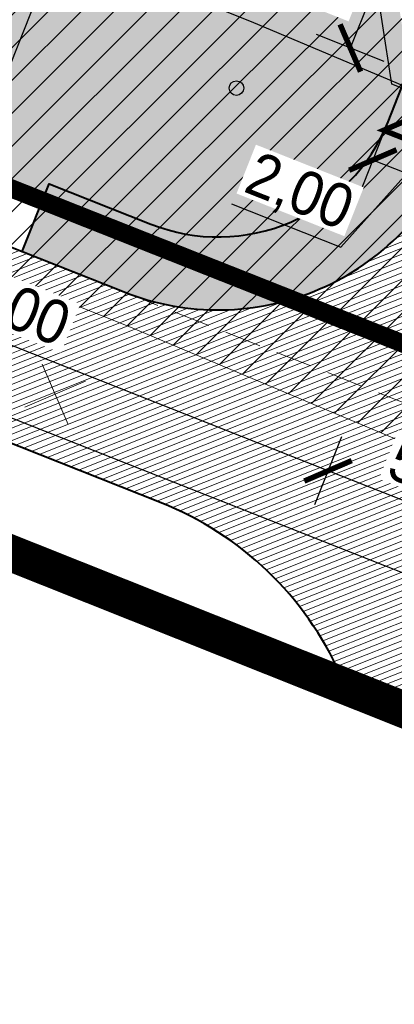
# Model space of a CAD drawing. Header units: millimetres. Extents: x -420 to 7389807, y 100 to 5530098.
# Tile 7 of 19: x 895 to 905, y 331 to 358. Entities that reach past the tile are written whole.
import ezdxf
from ezdxf import colors
from ezdxf.entities.mleader import LeaderData, LeaderLine
from ezdxf.math import Vec2, Vec3

# ---------------------------------------------------------------- set-up
doc = ezdxf.new("R2010")
doc.units = ezdxf.units.MM
doc.linetypes.add('DASHDOTX2', pattern=[2, 1, -0.5, 0, -0.5])
doc.linetypes.add('HIDDEN', pattern=[0.375, 0.25, -0.125])
doc.layers.add('_niewidoczna', color=121, linetype='Continuous', lineweight=30, plot=False)
doc.layers.add('_obwiednie', color=21, linetype='Continuous', lineweight=9, plot=False)
for name, color, linetype, lineweight in [('_wymiary', 7, 'Continuous', 9), ('A_OGODZENIE', 200, 'Continuous', 30), ('A_Z_drogi grube', 7, 'Continuous', 40), ('A_Z_drogi_cienkie', 7, 'Continuous', 20), ('A_Z_granice działek', 74, 'Continuous', 13), ('A_Z_hatch_kreskowanie', 252, 'Continuous', 9), ('A_Z_podkład mapa tiff', 7, 'Continuous', 15), ('A_Z_sieć_elektryczna', 10, 'Continuous', 30), ('A_Z_sieć_wodna', 160, 'Continuous', 30), ('A_Z_wjazdy_wejścia', 5, 'Continuous', 13), ('A_Z_zakres działek-opracowania', 161, 'DASHDOTX2', 13), ('A_Z_zieleń_trawa', 95, 'Continuous', 9)]:
    doc.layers.add(name, color=color, linetype=linetype, lineweight=lineweight)
doc.layers.add('A_Z_sieć_elektryczna_strefa', color=7, linetype='Continuous', lineweight=5, true_color=0xff8484)
doc.styles.add('1_100', font='arial.ttf', dxfattribs={"width": 0.8, "height": 25})
doc.styles.get("Standard").update_dxf_attribs({"font": 'arial.ttf', "width": 0.9})
doc.linetypes.add('OGRODZENIE1', pattern='A,0.25,-0.1,[133,ltypeshp.shx,S=0.1,R=0,X=-0.1,Y=0],-0.1,1', length=1.45)
doc.dimstyles.new('1_500', dxfattribs={"dimtxt": 1.2, "dimasz": 1, "dimexe": 1, "dimexo": 0.625, "dimgap": 0.2, "dimtad": 1, "dimzin": 0, "dimtxsty": 'Standard', "dimblk": 'ARCHTICK', "dimblk1": 'ARCHTICK', "dimblk2": 'ARCHTICK', "dimcen": 1, "dimclrd": 256, "dimclre": 256, "dimclrt": 256, "dimadec": 0, "dimazin": 0, "dimtfac": 1, "dimtmove": 1, "dimatfit": 3, "dimldrblk": 'ARCHTICK', "dimfxl": 1, "dimfxlon": 1, "dimtfill": 1, "dimarcsym": 1})
picture_1 = doc.add_image_def('image1.tiff', size_in_pixel=(3306, 2337))

# ---------------------------------------------------------------- blocks, each defined once
blk = doc.blocks.new('_ArchTick')
at = {"color": 0, "linetype": 'ByBlock', "const_width": 0.15}
blk.add_lwpolyline([(-0.5, -0.5), (0.5, 0.5)], dxfattribs=at)
blk = doc.blocks.new('*D22')
at = {"layer": '_wymiary', "lineweight": -2}
for p, q in [((886.6771996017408, 369.3162170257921), (884.8180666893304, 370.0535261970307)), ((885.7476331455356, 369.6848716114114), (881.5081056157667, 358.9948578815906)), ((882.4376720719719, 358.6262032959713), (880.5785391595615, 359.3635124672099))]:
    blk.add_line(p, q, dxfattribs=at)
at = {"layer": 'Defpoints', "color": 0}
for p in [(895.4772403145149, 365.8262294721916), (881.5081056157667, 358.9948578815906), (891.2762943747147, 355.1209147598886)]:
    blk.add_point(p, dxfattribs=at)
at = {"layer": '_wymiary', "lineweight": -2}
for p, rotation in [((885.7476331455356, 369.6848716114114), 68.36733399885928), ((881.5081056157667, 358.9948578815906), 248.3673339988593)]:
    blk.add_blockref('_ArchTick', p, dxfattribs=dict(at, rotation=rotation))
at = {"layer": '_wymiary', "insert": (882.7716029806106, 364.6794494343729), "char_height": 1.2, "attachment_point": 5, "rotation": 68.36733399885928, "bg_fill": 3, "box_fill_scale": 1.1, "bg_fill_color": 257, "bg_fill_transparency": 0}
blk.add_mtext('11,50', dxfattribs=at)
blk = doc.blocks.new('*D31')
at = {"layer": '_wymiary', "lineweight": -2}
for p, q in [((899.8068815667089, 370.4915603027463), (893.3801731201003, 354.2865379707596)), ((899.6783273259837, 370.5425433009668), (900.7364480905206, 370.1229058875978)), ((893.2516190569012, 354.3375208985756), (894.309739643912, 353.9178835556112))]:
    blk.add_line(p, q, dxfattribs=at)
at = {"layer": 'Defpoints', "color": 0}
for p in [(899.0973482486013, 370.7729523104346), (892.6706399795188, 354.5679299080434), (893.3801731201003, 354.2865379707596)]:
    blk.add_point(p, dxfattribs=at)
at = {"layer": '_wymiary', "lineweight": -2}
for p, rotation in [((899.8068815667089, 370.4915603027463), 68.36734450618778), ((893.3801731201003, 354.2865379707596), 248.3673445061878)]:
    blk.add_blockref('_ArchTick', p, dxfattribs=dict(at, rotation=rotation))
at = {"layer": '_wymiary', "insert": (895.803221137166, 362.8949532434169), "char_height": 1.2, "attachment_point": 5, "rotation": 68.36734450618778, "bg_fill": 3, "box_fill_scale": 1.1, "bg_fill_color": 257, "bg_fill_transparency": 0}
blk.add_mtext('17,43', dxfattribs=at)
blk = doc.blocks.new('*D47')
at = {"layer": '_wymiary', "lineweight": -2}
for p, q in [((904.8377813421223, 355.5232756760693), (904.1004725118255, 353.6641426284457)), ((906.6969154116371, 354.7859664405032), (905.9596065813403, 352.9268333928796)), ((906.3282609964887, 353.8563999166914), (904.4691269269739, 354.5937091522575)), ((903.5943843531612, 352.2056990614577), (905.3986939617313, 354.2250545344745)), ((900.601104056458, 353.3927964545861), (903.5943843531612, 352.2056990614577))]:
    blk.add_line(p, q, dxfattribs=at)
at = {"layer": 'Defpoints', "color": 0}
for p in [(905.4373856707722, 357.0351851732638), (907.2965190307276, 356.2978741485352), (904.4691269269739, 354.5937091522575)]:
    blk.add_point(p, dxfattribs=at)
at = {"layer": '_wymiary', "lineweight": -2}
for p, rotation in [((904.4691269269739, 354.5937091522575), 158.3673445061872), ((906.3282609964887, 353.8563999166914), 338.3673445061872)]:
    blk.add_blockref('_ArchTick', p, dxfattribs=dict(at, rotation=rotation))
at = {"layer": '_wymiary', "insert": (902.4373287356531, 353.655514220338), "char_height": 1.2, "attachment_point": 5, "rotation": 338.36734450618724, "bg_fill": 3, "box_fill_scale": 1.1, "bg_fill_color": 257, "bg_fill_transparency": 0}
blk.add_mtext('2,00', dxfattribs=at)
blk = doc.blocks.new('*D49')
at = {"layer": '_wymiary', "lineweight": -2}
for p, q in [((885.0186429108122, 354.3753109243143), (884.2813340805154, 352.5161778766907)), ((903.2413249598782, 346.0726537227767), (884.6499884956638, 353.4457444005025)), ((903.6099793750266, 347.0022202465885), (902.8726705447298, 345.1430871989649))]:
    blk.add_line(p, q, dxfattribs=at)
at = {"layer": 'Defpoints', "color": 0}
for p in [(907.2965190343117, 356.2978741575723), (885.5716245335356, 355.7696607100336), (884.6499884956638, 353.4457444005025)]:
    blk.add_point(p, dxfattribs=at)
at = {"layer": '_wymiary', "lineweight": -2}
for p, rotation in [((884.6499884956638, 353.4457444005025), 158.3673445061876), ((903.2413249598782, 346.0726537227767), 338.3673445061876)]:
    blk.add_blockref('_ArchTick', p, dxfattribs=dict(at, rotation=rotation))
at = {"layer": '_wymiary', "insert": (894.2852412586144, 350.6154655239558), "char_height": 1.2, "attachment_point": 5, "rotation": 338.36734450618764, "bg_fill": 3, "box_fill_scale": 1.1, "bg_fill_color": 257, "bg_fill_transparency": 0}
blk.add_mtext('20,00', dxfattribs=at)
blk = doc.blocks.new('*D53')
at = {"layer": '_wymiary', "lineweight": -2}
for p, q in [((903.6099793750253, 347.0022202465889), (902.8726705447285, 345.1430871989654)), ((907.8891575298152, 344.2293816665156), (903.2413249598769, 346.0726537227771)), ((908.2578119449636, 345.1589481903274), (907.5205031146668, 343.2998151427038))]:
    blk.add_line(p, q, dxfattribs=at)
at = {"layer": 'Defpoints', "color": 0}
for p in [(907.2965184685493, 356.297872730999), (911.9186450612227, 354.389782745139), (903.2413249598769, 346.0726537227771)]:
    blk.add_point(p, dxfattribs=at)
at = {"layer": '_wymiary', "lineweight": -2}
for p, rotation in [((903.2413249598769, 346.0726537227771), 158.3673445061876), ((907.8891575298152, 344.2293816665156), 338.3673445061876)]:
    blk.add_blockref('_ArchTick', p, dxfattribs=dict(at, rotation=rotation))
at = {"layer": '_wymiary', "insert": (906.340651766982, 345.8344410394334), "char_height": 1.2, "attachment_point": 5, "rotation": 338.3673445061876, "bg_fill": 3, "box_fill_scale": 1.1, "bg_fill_color": 257, "bg_fill_transparency": 0}
blk.add_mtext('5,00', dxfattribs=at)
blk = doc.blocks.new('*D60')
at = {"layer": '_wymiary', "lineweight": -2}
for p, q in [((904.5815825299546, 362.2155509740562), (906.440715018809, 361.4782407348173)), ((905.5111487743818, 361.8468958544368), (903.8522011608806, 357.6638488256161)), ((904.7817674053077, 357.2951937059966), (902.9226349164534, 358.0325039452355))]:
    blk.add_line(p, q, dxfattribs=at)
at = {"layer": 'Defpoints', "color": 0}
for p in [(903.5285024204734, 362.6331902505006), (903.8522011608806, 357.6638488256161), (905.4373849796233, 357.0351834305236)]:
    blk.add_point(p, dxfattribs=at)
at = {"layer": '_wymiary', "lineweight": -2}
for p, rotation in [((905.5111487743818, 361.8468958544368), 68.36730108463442), ((903.8522011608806, 357.6638488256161), 248.3673010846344)]:
    blk.add_blockref('_ArchTick', p, dxfattribs=dict(at, rotation=rotation))
at = {"layer": '_wymiary', "insert": (903.8254087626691, 360.0949575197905), "char_height": 1.2, "attachment_point": 5, "rotation": 68.36730108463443, "bg_fill": 3, "box_fill_scale": 1.1, "bg_fill_color": 257, "bg_fill_transparency": 0}
blk.add_mtext('4,50', dxfattribs=at)
blk = doc.blocks.new('_Dot')
at = {"color": 0, "linetype": 'ByBlock', "lineweight": -2}
blk.add_line((-0.5, 0), (-1, 0), dxfattribs=at)
at = {"color": 0, "linetype": 'ByBlock', "const_width": 0.5}
blk.add_lwpolyline([(-0.25, 0, 1), (0.25, 0, 1)], format="xyb", close=True, dxfattribs=at)
blk = doc.blocks.new('*D66')
at = {"layer": '_wymiary', "lineweight": -2}
for p, q in [((884.0815909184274, 352.0125231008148), (883.5986363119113, 350.7947472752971)), ((1147.241674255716, 247.3129979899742), (883.9672907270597, 351.7243137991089)), ((1147.355974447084, 247.6012072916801), (1146.873019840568, 246.3834314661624))]:
    blk.add_line(p, q, dxfattribs=at)
at = {"layer": 'Defpoints', "color": 0}
for p in [(884.3119999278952, 352.5935021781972), (883.9672907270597, 351.7243137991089), (1147.586383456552, 248.1821863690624)]:
    blk.add_point(p, dxfattribs=at)
at = {"layer": '_wymiary', "lineweight": -2}
for p, rotation in [((883.9672907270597, 351.7243137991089), 158.3673445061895), ((1147.241674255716, 247.3129979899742), 338.3673445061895)]:
    blk.add_blockref('_ArchTick', p, dxfattribs=dict(at, rotation=rotation))
at = {"layer": '_wymiary', "insert": (1007.845915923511, 303.58654743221), "char_height": 1.2, "attachment_point": 5, "rotation": 338.36734450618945, "bg_fill": 3, "box_fill_scale": 1.1, "bg_fill_color": 257, "bg_fill_transparency": 0}
blk.add_mtext('283,00', dxfattribs=at)
blk = doc.blocks.new('wyburzenia')
at = {"color": 1, "ltscale": 2}
for points in [[(-1.272792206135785, 1.272792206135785), (1.272792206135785, -1.272792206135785)], [(1.272792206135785, 1.272792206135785), (-1.272792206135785, -1.272792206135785)]]:
    blk.add_lwpolyline(points, dxfattribs=at)

msp = doc.modelspace()

# ---------------------------------------------------------------- hatches: boundary and pattern name
at = {"layer": 'A_Z_sieć_elektryczna_strefa', "transparency": 33554508}
h = msp.add_hatch(dxfattribs=at)
h.set_pattern_fill('ANSI31', color=256, scale=0.2)
h.set_pattern_definition([(45, (750.8043739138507, 243.5266941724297), (-0.4490128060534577, 0.4490128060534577), [])])
h.paths.add_polyline_path([(1158.878430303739, 261.583857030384), (1158.598954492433, 243.5266941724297), (1154.295684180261, 243.9434890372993), (1115.730771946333, 257.4598740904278), (1093.540781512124, 267.381427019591), (897.7257209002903, 350.0575696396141), (813.4830990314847, 383.7020613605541), (750.8043739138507, 411.84949910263), (751.0908401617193, 431.4525673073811), (820.5111998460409, 400.2776311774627), (904.5650948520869, 366.7085124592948), (1100.715851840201, 283.8906336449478), (1122.392734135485, 274.198500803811), (1158.196294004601, 261.6499255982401)])

# ---------------------------------------------------------------- linework, layer by layer
at = {"layer": '_niewidoczna'}
msp.add_lwpolyline([(1159.466592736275, 252.4847745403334), (1156.245989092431, 252.7967073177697), (1119.061753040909, 265.8291874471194), (1097.128316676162, 275.6360303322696), (901.145407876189, 358.3830410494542), (816.9971494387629, 391.9898462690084), (754.4913382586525, 420.05963271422)], dxfattribs=at)
at = {"layer": 'A_Z_drogi_cienkie', "linetype": 'HIDDEN', "ltscale": 4}
msp.add_lwpolyline([(915.317744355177, 343.9726968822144), (897.655985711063, 350.9771441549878)], dxfattribs=at)
at = {"layer": 'A_Z_granice działek', "linetype": 'ByBlock', "ltscale": 6, "const_width": 0.5}
for points in [[(885.7199583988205, 357.3244890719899), (710.8468517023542, 428.3282528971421), (712.615791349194, 415.0268063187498), (882.7527500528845, 348.7964074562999), (1046.789719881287, 283.3466272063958), (1092.330995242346, 265.1807855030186), (1130.171616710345, 242.5967933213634), (1137.656745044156, 242.1655513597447), (1203.115683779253, 237.7729538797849), (1212.94205702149, 237.5006019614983), (1208.611097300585, 247.8592449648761), (1181.250991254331, 250.2340581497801), (1156.328860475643, 252.5201389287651), (1146.572047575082, 255.5548869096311), (1124.499450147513, 262.7839326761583), (1118.838845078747, 264.711299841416), (1098.574982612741, 272.4185654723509), (1027.485761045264, 300.741634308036), (955.3402745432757, 329.7139304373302)], [(901.6766501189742, 402.4729458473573), (973.7587628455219, 375.5571748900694), (955.3495543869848, 329.7102042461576), (885.7199583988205, 357.3244890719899)]]:
    msp.add_lwpolyline(points, close=True, dxfattribs=at)
at = {"layer": 'A_Z_sieć_elektryczna'}
msp.add_circle((900.7352558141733, 356.5659100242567), 0.2, dxfattribs=at)
at = {"layer": 'A_Z_sieć_elektryczna_strefa'}
msp.add_lwpolyline([(1078.524831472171, 273.7213930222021), (897.7257209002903, 350.0575696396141), (813.4830990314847, 383.7020613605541), (750.8043739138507, 411.84949910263)], dxfattribs=at)
at = {"layer": 'A_Z_wjazdy_wejścia', "const_width": 0.15}
msp.add_lwpolyline([(904.7653903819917, 355.4090106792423), (906.0636114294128, 355.9699225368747), (906.6245232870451, 354.6717014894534)], close=True, dxfattribs=at)
at = {"layer": 'A_Z_zakres działek-opracowania', "ltscale": 2, "const_width": 0.5}
msp.add_lwpolyline([(885.2481276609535, 357.4899498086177), (901.3748070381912, 403.1193759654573), (974.4136781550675, 375.8463473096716), (955.9998488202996, 329.9878686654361), (1027.671455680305, 301.2058734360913), (1098.756399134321, 272.8845090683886), (1119.008351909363, 265.1817732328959), (1124.657845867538, 263.2581892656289), (1149.055396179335, 255.2676929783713), (1146.117370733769, 241.0966797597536), (1137.625626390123, 241.666515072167), (1130.02056247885, 242.1046669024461), (1092.108856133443, 264.7310838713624), (1046.604448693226, 282.8822194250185), (882.1234134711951, 348.5091791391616)], close=True, dxfattribs=at)

# ---------------------------------------------------------------- pictures from other files: only their frames are drawn
at = {"layer": 'A_Z_podkład mapa tiff'}
image = msp.add_image(picture_1, insert=(743.5877335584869, 215.9958086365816), size_in_units=(419.80593849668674, 296.7593703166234), rotation=-0.44367172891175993, dxfattribs=dict(at, fade=20))
image.dxf.flags = 7

# ---------------------------------------------------------------- next in the draw order: dimensions: what is measured, and where the dimension line sits
at = {"layer": '_wymiary'}
dim = msp.add_linear_dim(base=(881.5081056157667, 358.9948578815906), p1=(895.4772403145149, 365.8262294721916), p2=(891.2762943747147, 355.1209147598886), angle=248.36733399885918, dimstyle='1_500', dxfattribs=at)
dim.commit()
dim.dimension.update_dxf_attribs({"geometry": '*D22', "text_midpoint": (882.7716029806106, 364.6794494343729)})

# ---------------------------------------------------------------- next in the draw order: hatches: boundary and pattern name
at = {"layer": 'A_Z_hatch_kreskowanie'}
h = msp.add_hatch(dxfattribs=at)
h.set_pattern_fill('APPIANRN', color=256, scale=0.0025, angle=358)
h.set_pattern_definition([(336.3671910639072, (1885.149869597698, 339.4787091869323), (0.1590967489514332, 0.36359041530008), []), (426.3671910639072, (1885.149869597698, 339.4787091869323), (-0.1172319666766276, 0.4845039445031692), [0.396875, -0.396875])])
edge = h.paths.add_edge_path()
edge.add_line((943.5496138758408, 341.920353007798), (942.8524392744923, 342.1968445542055))
edge.add_line((942.8524392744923, 342.1968445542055), (942.2994448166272, 340.8024654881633))
edge.add_ellipse((936.4896557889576, 343.1065599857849), major_axis=(-6.250000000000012, 0), ratio=1, start_angle=428.3673010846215, end_angle=518.3673010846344, ccw=False)
edge.add_line((934.1855612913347, 337.2967709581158), (915.5942356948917, 344.6698715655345))
edge.add_ellipse((917.8983301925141, 350.4796605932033), major_axis=(-6.249999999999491, 0), ratio=1, start_angle=338.36730108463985, end_angle=428.3673010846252, ccw=False)
edge.add_line((912.0885411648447, 352.7837550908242), (912.641525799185, 354.1781093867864))
edge.add_line((912.641525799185, 354.1781093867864), (911.9443511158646, 354.454600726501))
edge.add_line((911.9443511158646, 354.454600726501), (911.3913664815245, 353.0602464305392))
edge.add_ellipse((917.8983301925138, 350.4796605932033), major_axis=(6.99999999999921, 0), ratio=1, start_angle=158.3673010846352, end_angle=248.3673010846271)
edge.add_line((915.317744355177, 343.9726968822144), (933.9090699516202, 336.5995962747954))
edge.add_ellipse((936.4896557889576, 343.1065599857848), major_axis=(6.999999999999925, 0), ratio=1, start_angle=248.3673010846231, end_angle=338.3673010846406)
edge.add_line((942.9966194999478, 340.5259741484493), (943.5496138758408, 341.920353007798))
edge = h.paths.add_edge_path()
edge.add_line((894.8672869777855, 352.0831095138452), (895.6045972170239, 353.9422420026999))
edge.add_line((895.6045972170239, 353.9422420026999), (898.3932959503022, 352.8362766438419))
edge.add_ellipse((900.2365715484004, 357.4841078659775), major_axis=(5.000000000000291, 0), ratio=1, start_angle=248.3673010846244, end_angle=338.3673010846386)
edge.add_line((904.8844027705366, 355.6408322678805), (905.4373849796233, 357.0351834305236))
edge.add_line((905.4373849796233, 357.0351834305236), (907.296518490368, 356.2978727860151))
edge.add_line((907.296518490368, 356.2978727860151), (906.7435352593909, 354.9035220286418))
edge.add_ellipse((900.2365715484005, 357.4841078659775), major_axis=(-7.000000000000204, 0), ratio=1, start_angle=428.36730108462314, end_angle=518.36730108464, ccw=False)
edge.add_line((897.655985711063, 350.9771441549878), (894.8672869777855, 352.0831095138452))
edge = h.paths.add_edge_path()
edge.add_line((948.1982476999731, 340.0767636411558), (950.056579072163, 339.3397709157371))
edge.add_line((950.056579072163, 339.3397709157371), (949.503583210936, 337.945388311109))
edge.add_ellipse((954.1514144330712, 336.1021127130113), major_axis=(4.999999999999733, 0), ratio=1, start_angle=158.3673010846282, end_angle=248.3673010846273)
edge.add_line((952.3081388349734, 331.4542814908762), (954.1672713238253, 330.7169712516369))
edge.add_line((954.1672713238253, 330.7169712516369), (953.4299610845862, 328.8578387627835))
edge.add_line((953.4299610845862, 328.8578387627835), (951.570828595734, 329.5951490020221))
edge.add_ellipse((954.1514144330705, 336.1021127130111), major_axis=(-6.999999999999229, 0), ratio=1, start_angle=338.36730108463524, end_angle=428.3673010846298, ccw=False)
edge.add_line((947.6444507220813, 338.6826985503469), (948.1982476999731, 340.0767636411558))
h = msp.add_hatch(dxfattribs=at)
h.set_pattern_fill('ANSI31', color=256, scale=0.05, angle=358.3353577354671)
h.set_pattern_definition([(381.7025487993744, (1844.276985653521, 266.6329658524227), (-0.05870385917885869, 0.1474971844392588), [])])
edge = h.paths.add_edge_path()
edge.add_line((1147.838433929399, 255.160991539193), (1148.960890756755, 254.8118638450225))
edge.add_line((1148.960890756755, 254.8118638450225), (1147.149482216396, 246.0748753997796))
edge.add_line((1147.149482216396, 246.0748753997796), (1132.086258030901, 250.988899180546))
edge.add_ellipse((1134.257241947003, 257.6437341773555), major_axis=(-6.999999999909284, 0), ratio=1, start_angle=427.91121950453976, end_angle=431.93229854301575, ccw=False)
edge.add_line((1131.624942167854, 251.1575181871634), (951.9918812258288, 324.0493116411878))
edge.add_line((951.9918812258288, 324.0493116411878), (916.0233356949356, 338.3140147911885))
edge.add_ellipse((913.442749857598, 331.8070510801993), major_axis=(6.999999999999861, 0), ratio=1, start_angle=68.36730108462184, end_angle=98.89709974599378)
edge.add_line((912.3601272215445, 338.7228249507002), (909.2287741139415, 338.2326305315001))
edge.add_line((909.2287741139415, 338.2326305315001), (903.5788964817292, 340.4868982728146))
edge.add_ellipse((895.3559909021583, 336.8285073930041), major_axis=(9.000000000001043, 0), ratio=1, start_angle=23.98439873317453, end_angle=68.36730108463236)
edge.add_line((898.6738869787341, 345.1946035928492), (883.7283489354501, 351.121829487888))
edge.add_line((883.7283489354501, 351.121829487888), (885.5716245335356, 355.7696607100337))
edge.add_line((885.5716245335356, 355.7696607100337), (897.655985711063, 350.9771441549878))
edge.add_ellipse((900.2365715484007, 357.4841078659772), major_axis=(7.000000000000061, 0), ratio=1, start_angle=248.3673010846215, end_angle=338.3673010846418)
edge.add_line((906.7435352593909, 354.9035220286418), (907.2965190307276, 356.2978741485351))
edge.add_line((907.2965190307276, 356.2978741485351), (911.9443511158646, 354.454600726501))
edge.add_line((911.9443511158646, 354.454600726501), (911.3913664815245, 353.0602464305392))
edge.add_ellipse((917.8983301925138, 350.4796605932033), major_axis=(6.99999999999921, 0), ratio=1, start_angle=158.3673010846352, end_angle=248.3673010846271)
edge.add_line((915.317744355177, 343.9726968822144), (933.9090699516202, 336.5995962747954))
edge.add_ellipse((936.4896557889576, 343.1065599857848), major_axis=(6.999999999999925, 0), ratio=1, start_angle=248.3673010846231, end_angle=338.3673010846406)
edge.add_line((942.9966194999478, 340.5259741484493), (943.5496130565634, 341.9203539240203))
edge.add_line((943.5496130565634, 341.9203539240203), (948.1974471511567, 340.077082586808))
edge.add_line((948.1974471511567, 340.077082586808), (947.6444507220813, 338.6826985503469))
edge.add_ellipse((954.151414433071, 336.1021127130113), major_axis=(6.999999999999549, 0), ratio=1, start_angle=158.3673010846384, end_angle=248.367301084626)
edge.add_line((951.5708285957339, 329.5951490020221), (953.8684309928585, 328.6838785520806))
edge.add_line((953.8684309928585, 328.6838785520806), (1133.342514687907, 255.8565344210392))
edge.add_ellipse((1135.974814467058, 262.3427504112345), major_axis=(6.999999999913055, 0), ratio=1, start_angle=247.9112195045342, end_angle=251.9322985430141)
edge.add_line((1133.803830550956, 255.6879154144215), (1141.317853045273, 253.2366417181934))
edge.add_ellipse((1143.178696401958, 258.9407860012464), major_axis=(6.000000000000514, 0), ratio=1, start_angle=251.9322985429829, end_angle=320.9524047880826)
at = {"layer": 'A_Z_zieleń_trawa'}
h = msp.add_hatch(dxfattribs=at)
h.set_pattern_fill('AR-CONC', color=256, scale=0.015, angle=358)
h.set_pattern_definition([(386.3673339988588, (1852.013183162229, 375.055093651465), (2.407741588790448, -1.314524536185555), [0.28575, -3.14325]), (691.3673339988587, (1852.013183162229, 375.055093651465), (0.664522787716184, 2.837427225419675), [0.2286, -2.51460876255]), (436.8187786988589, (1852.213827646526, 374.9455502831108), (3.072264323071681, 1.522902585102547), [0.242850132, -2.671353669]), (382.5515339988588, (1852.318647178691, 375.75318801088), (3.472368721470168, -2.207763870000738), [0.428625, -4.714874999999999]), (433.0028916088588, (1852.608011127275, 375.5692081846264), (4.750202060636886, 1.972605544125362), [0.3642753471, -4.0070341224]), (687.5514851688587, (1852.318647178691, 375.75318801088), (4.750202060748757, 1.972605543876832), [0.34289950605, -3.7718959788]), (357.3673339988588, (1852.591328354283, 375.4259324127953), (1.468559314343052, -2.316998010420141), [0.28575, -3.14325]), (662.3673339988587, (1852.591328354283, 375.4259324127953), (1.956819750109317, 2.159493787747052), [0.2286, -2.5146]), (407.8187789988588, (1852.713708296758, 375.2328492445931), (3.42537906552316, -0.1575042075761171), [0.242850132, -2.671349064]), (373.8673339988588, (1852.013183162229, 375.055093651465), (0.5508791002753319, 1.143384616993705), [0, -2.48412, 0, -2.5527, 0, -2.524125]), (343.8673339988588, (1852.013183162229, 375.055093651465), (1.520629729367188, 0.9748915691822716), [0, -1.45542, 0, -2.42697, 0, -0.962025]), (303.8673339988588, (1851.234807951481, 375.3956860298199), (1.828840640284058, -0.8940403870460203), [0, -0.9525, 0, -2.9718, 0, -3.94335]), (293.8673339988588, (1850.885760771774, 375.5484180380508), (2.1884847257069, -0.5413000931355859), [0, -1.23825, 0, -1.97358, 0, -2.80035])])
h.paths.add_polyline_path([(968.444652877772, 370.7750189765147), (955.1691945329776, 337.312170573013), (905.4698295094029, 357.0223146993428), (904.6435158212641, 362.1909885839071), (895.4772403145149, 365.8262294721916), (907.0932663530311, 395.1062217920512)])
edge = h.paths.add_edge_path()
edge.add_line((943.3061274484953, 340.6282598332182), (943.7820067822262, 341.8281926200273))
edge.add_line((943.7820067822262, 341.8281926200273), (950.9861436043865, 338.9711160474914))
edge.add_line((950.9861436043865, 338.9711160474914), (950.1705878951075, 336.9146825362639))
edge.add_arc((954.8184201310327, 335.0714096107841), 4.999999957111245, 158.3673338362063, 231.6146535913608)
edge.add_line((951.7136835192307, 331.1521481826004), (937.7557403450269, 336.6877397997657))
edge.add_arc((937.4963384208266, 342.932354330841), 6.249999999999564, 272.3787049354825, 338.3673010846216)
edge = h.paths.add_edge_path()
edge.add_line((973.7587628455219, 375.5571748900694), (955.3495543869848, 329.7102042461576))
edge.add_line((955.3495543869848, 329.7102042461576), (914.9094980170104, 345.748258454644))
edge.add_arc((918.1733614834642, 351.0783770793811), 6.25003754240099, 158.3674266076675, 238.5190518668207, ccw=False)
edge.add_line((912.3635325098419, 353.3824726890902), (912.6739679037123, 354.1652375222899))
edge.add_line((912.6739679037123, 354.1652375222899), (905.4698295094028, 357.0223146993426))
edge.add_line((905.4698295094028, 357.0223146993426), (904.814634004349, 355.3702350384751))
edge.add_arc((900.1668027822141, 357.2135106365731), 4.999999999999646, 251.1851352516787, 338.3673010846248, ccw=False)
edge.add_line((898.5542463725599, 352.4806825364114), (895.9893033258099, 353.3546030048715))
edge.add_line((895.9893033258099, 353.3546030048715), (895.9540692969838, 353.2657601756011))
edge.add_line((895.9540692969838, 353.2657601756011), (885.7199583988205, 357.3244890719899))
edge.add_line((885.7199583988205, 357.3244890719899), (901.6766501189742, 402.4729458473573))
edge.add_line((901.6766501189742, 402.4729458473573), (973.7587628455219, 375.5571748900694))

# ---------------------------------------------------------------- next in the draw order: linework, layer by layer
at = {"layer": '_obwiednie'}
msp.add_lwpolyline([(894.8672869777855, 352.0831095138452), (895.6045972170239, 353.9422420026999), (898.3932959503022, 352.8362766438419, 0.4142135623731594), (904.8844027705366, 355.6408322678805), (905.4373849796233, 357.0351834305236), (907.296518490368, 356.2978727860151), (906.7435352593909, 354.9035220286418, -0.4142135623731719), (897.655985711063, 350.9771441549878)], format="xyb", close=True, dxfattribs=at)
msp.add_lwpolyline([(1131.624942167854, 251.1575181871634), (951.9918812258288, 324.0493116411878), (916.0233356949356, 338.3140147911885, 0.1340049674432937), (912.3601272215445, 338.7228249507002), (909.2287741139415, 338.2326305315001), (903.5788964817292, 340.4868982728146, 0.196114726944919), (898.6738869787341, 345.1946035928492), (883.7283489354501, 351.121829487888), (885.5716245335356, 355.7696607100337), (897.655985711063, 350.9771441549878, 0.4142135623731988), (906.7435352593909, 354.9035220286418), (907.2965190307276, 356.2978741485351), (911.9443511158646, 354.454600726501), (911.3913664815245, 353.0602464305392, 0.4142135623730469), (915.317744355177, 343.9726968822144), (933.9090699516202, 336.5995962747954, 0.4142135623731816), (942.9966194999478, 340.5259741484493), (943.5496130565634, 341.9203539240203), (948.1974471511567, 340.077082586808), (947.6444507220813, 338.6826985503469, 0.4142135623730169), (951.5708285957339, 329.5951490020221), (953.8684309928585, 328.6838785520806), (1133.342514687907, 255.8565344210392, 0.0175470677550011)], format="xyb", dxfattribs=at)
at = {"layer": 'A_Z_drogi grube'}
for points in [[(894.8672869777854, 352.0831095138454), (895.6045972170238, 353.9422420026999), (898.3932959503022, 352.8362766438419, 0.4142135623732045), (904.8844027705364, 355.6408322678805), (905.437386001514, 357.0351830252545)], [(903.5788964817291, 340.4868982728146, 0.1961147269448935), (898.6738869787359, 345.1946035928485), (883.7283489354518, 351.1218294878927), (885.5716245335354, 355.7696607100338), (897.655985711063, 350.9771441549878, 0.4142135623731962), (906.7435352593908, 354.9035220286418), (907.2965184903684, 356.2978727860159)]]:
    msp.add_lwpolyline(points, format="xyb", dxfattribs=at)
at = {"layer": 'A_Z_sieć_elektryczna_strefa'}
msp.add_lwpolyline([(1158.598954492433, 243.5266941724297), (1154.295684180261, 243.9434890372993), (1115.730771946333, 257.4598740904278), (1093.540781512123, 267.3814270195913), (897.725720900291, 350.0575696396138), (813.4830990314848, 383.7020613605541), (750.8043739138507, 411.84949910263)], dxfattribs=at)

# ---------------------------------------------------------------- next in the draw order: dimensions: what is measured, and where the dimension line sits
at = {"layer": '_wymiary', "color": 2}
dim = msp.add_linear_dim(base=(893.3801731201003, 354.2865379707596), p1=(899.0973482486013, 370.7729523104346), p2=(892.6706399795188, 354.5679299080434), angle=68.36734450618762, dimstyle='1_500', dxfattribs=at)
dim.commit()
dim.dimension.update_dxf_attribs({"geometry": '*D31', "text_midpoint": (896.6594875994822, 362.5553687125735), "dimtype": 160})

# ---------------------------------------------------------------- next in the draw order: dimensions: what is measured, and where the dimension line sits
dim = msp.add_linear_dim(base=(884.6499884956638, 353.4457444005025), p1=(907.2965190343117, 356.2978741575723), p2=(885.5716245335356, 355.7696607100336), angle=338.3673445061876, dimstyle='1_500', dxfattribs=at)
dim.commit()
dim.dimension.update_dxf_attribs({"geometry": '*D49', "text_midpoint": (894.2852412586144, 350.6154655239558)})

# ---------------------------------------------------------------- next in the draw order: dimensions: what is measured, and where the dimension line sits
dim = msp.add_linear_dim(base=(904.4691269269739, 354.5937091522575), p1=(907.2965190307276, 356.2978741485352), p2=(905.4373856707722, 357.0351851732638), angle=338.3673445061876, dimstyle='1_500', dxfattribs=at)
dim.commit()
dim.dimension.update_dxf_attribs({"geometry": '*D47', "text_midpoint": (903.4084710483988, 352.2794299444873), "dimtype": 160})

# ---------------------------------------------------------------- next in the draw order: leaders
at = {"layer": 'A_Z_sieć_wodna', "linetype": 'Continuous'}
ml = msp.add_multileader_mtext('Standard', dxfattribs=at)
ml.set_content('\\pxsm0.8;zakończenie\\Pnowego\\Pwodociągu', color=256, style='1_100')
ml.set_leader_properties()
ml.set_arrow_properties(name='DOT')
ml.build(insert=Vec2(0, 0))
ml.multileader.update_dxf_attribs({"text_left_attachment_type": 6, "text_right_attachment_type": 6, "text_top_attachment_type": 0, "text_bottom_attachment_type": 0, "arrow_head_size": 0.5})
ctx = ml.context
ctx.base_point, ctx.char_height, ctx.arrow_head_size, ctx.landing_gap_size, ctx.plane_origin, ctx.plane_x_axis, ctx.plane_y_axis = Vec3(888.7447865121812, 361.4380717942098), 1, 0.5, 0.1, Vec3(907.027480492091, 386.6568171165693), Vec3(0.9295655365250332, -0.3686569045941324), Vec3(0.3686569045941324, 0.9295655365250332)
ctx.left_attachment, ctx.right_attachment = 6, 6
notes = []
notes.append((ctx, [(0, (1, 1, 0), (888.4473255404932, 361.5560420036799), (0.9295655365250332, -0.3686569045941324), 0.3200000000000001, [(0, [(892.0799627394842, 369.2225050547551)], 256, [])])]))
ctx.mtext.insert, ctx.mtext.text_direction, ctx.mtext.rotation, ctx.mtext.line_spacing_factor, ctx.mtext.line_spacing_style, ctx.mtext.flow_direction = Vec3(889.3147840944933, 362.6040613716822), Vec3(0.9295655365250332, -0.3686569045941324), 5.905621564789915, 3, 2, 5
for ctx, leaders in notes:
    for number, flags, end, landing, length, lines in leaders:
        leader = LeaderData()
        leader.index, (leader.has_last_leader_line, leader.has_dogleg_vector, leader.attachment_direction) = number, flags
        leader.last_leader_point, leader.dogleg_vector, leader.dogleg_length = Vec3(end), Vec3(landing), length
        for number, points, colour, breaks in lines:
            line = LeaderLine()
            line.index, line.vertices, line.color, line.breaks = number, Vec3.list(points), colors.encode_raw_color(colour), breaks
            leader.lines.append(line)
        ctx.leaders.append(leader)

# ---------------------------------------------------------------- next in the draw order: dimensions: what is measured, and where the dimension line sits
at = {"layer": '_wymiary', "color": 2}
dim = msp.add_linear_dim(base=(903.2413249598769, 346.0726537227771), p1=(911.9186450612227, 354.389782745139), p2=(907.2965184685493, 356.297872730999), angle=338.3673445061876, dimstyle='1_500', dxfattribs=at)
dim.commit()
dim.dimension.update_dxf_attribs({"geometry": '*D53', "text_midpoint": (906.0010672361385, 344.9781745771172), "dimtype": 160})

# ---------------------------------------------------------------- next in the draw order: linework, layer by layer
at = {"layer": 'A_Z_sieć_wodna', "linetype": 'HIDDEN', "ltscale": 20}
msp.add_circle((893.4877438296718, 367.5581865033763), 75, dxfattribs=at)

# ---------------------------------------------------------------- next in the draw order: dimensions: what is measured, and where the dimension line sits
at = {"layer": '_wymiary', "color": 2}
dim = msp.add_linear_dim(base=(883.9672907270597, 351.7243137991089), p1=(1147.586383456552, 248.1821863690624), p2=(884.3119999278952, 352.5935021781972), angle=158.3673445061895, text='283,00', dimstyle='1_500', dxfattribs=at)
dim.commit()
dim.dimension.update_dxf_attribs({"geometry": '*D66', "text_midpoint": (1007.506331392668, 302.7302809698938), "dimtype": 161})

# ---------------------------------------------------------------- next in the draw order: linework, layer by layer
at = {"layer": 'A_OGODZENIE', "linetype": 'OGRODZENIE1', "ltscale": 3}
msp.add_lwpolyline([(905.4249376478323, 356.5022352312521), (904.9867999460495, 356.6759946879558), (904.1929297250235, 361.8318005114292), (894.8667114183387, 365.530472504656), (906.8479855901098, 395.7413822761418), (971.5562788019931, 370.0788719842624), (957.7716007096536, 335.7421575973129), (949.8257598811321, 338.8933869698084)], dxfattribs=at)

# ---------------------------------------------------------------- next in the draw order: block references
at = {"layer": '_wymiary', "color": 2, "xscale": 0.5, "yscale": 0.5, "zscale": 0.5, "rotation": 68.36727649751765}
msp.add_blockref('wyburzenia', (895.7710277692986, 348.1712022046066), dxfattribs=at)

# ---------------------------------------------------------------- next in the draw order: dimensions: what is measured, and where the dimension line sits
at = {"layer": '_wymiary', "color": 2}
dim = msp.add_linear_dim(base=(903.8522011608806, 357.6638488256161), p1=(903.5285024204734, 362.6331902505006), p2=(905.4373849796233, 357.0351834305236), angle=68.36730108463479, dimstyle='1_500', dxfattribs=at)
dim.commit()
dim.dimension.update_dxf_attribs({"geometry": '*D60', "text_midpoint": (903.8254087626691, 360.0949575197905)})

doc.saveas('drawing.dxf')
